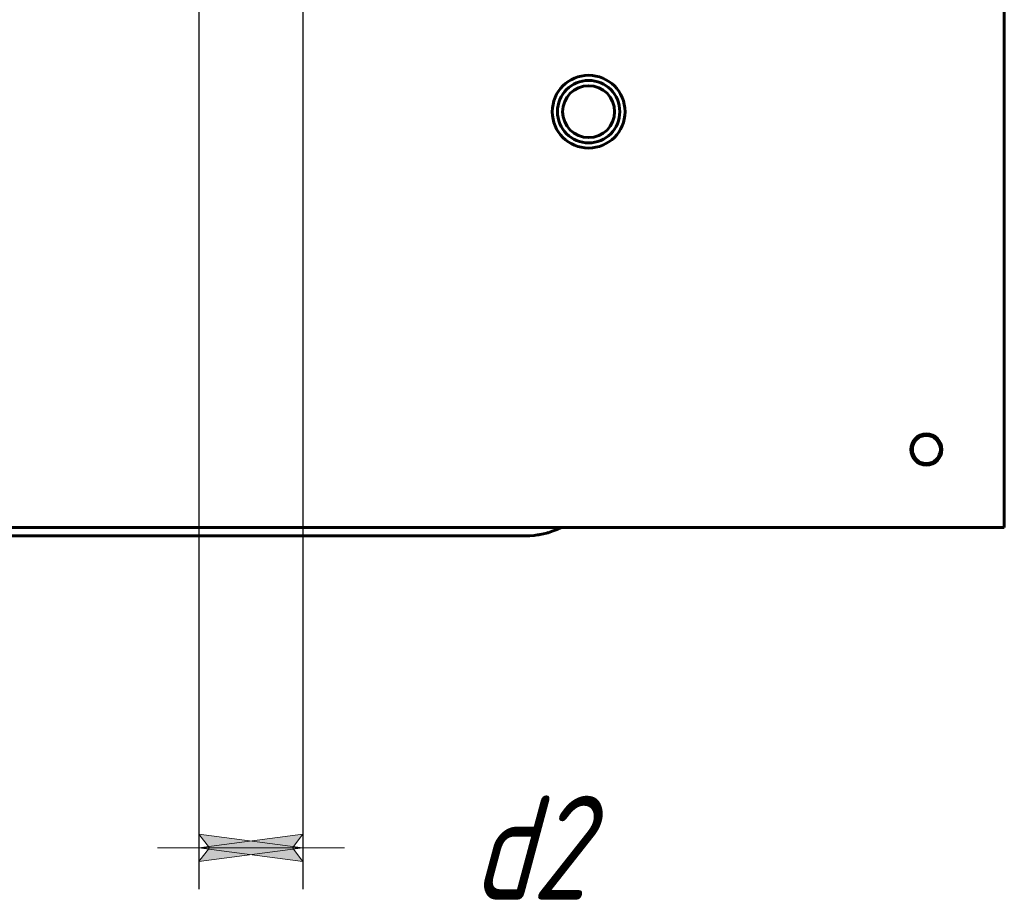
# Model space of a CAD drawing. Header units: millimetres. Extents: x 0 to 297, y 0 to 420.
# Tile 10 of 18: x 175 to 222, y 237 to 279. Entities that reach past the tile are written whole.
import ezdxf

# ---------------------------------------------------------------- set-up
doc = ezdxf.new("R2010")
doc.units = ezdxf.units.MM
doc.linetypes.add('K5LT_BASIC', pattern=[0])
doc.linetypes.add('K5LT_THIN', pattern=[0])
doc.layers.add('Системный слой', color=7, linetype='Continuous')
doc.styles.add('KDIMTEXTSTYLE', font='GOST_AU.SHX', dxfattribs={"width": 0.96, "oblique": 15, "height": 5})
doc.dimstyles.new('KDIMSTYLE (0.25)', dxfattribs={"dimtxt": 5, "dimasz": 1, "dimexe": 2, "dimexo": 0, "dimgap": 1, "dimtad": 1, "dimlfac": 4, "dimtxsty": 'KDIMTEXTSTYLE', "dimsah": 1, "dimcen": 0, "dimdle": 1, "dimadec": 0, "dimazin": 0, "dimtfac": 0.667, "dimtmove": 0, "dimatfit": 3, "dimfxl": 1, "dimtvp": 1, "dimtolj": 1, "dimtzin": 0, "dimarcsym": 0})

# ---------------------------------------------------------------- blocks, each defined once
blk = doc.blocks.new('U100')
at = {"layer": 'Системный слой', "color": 150, "linetype": 'K5LT_BASIC', "lineweight": 60, "true_color": 0x0080ff}
for p, q in [((199.475, 253.942), (199.325, 253.922)), ((199.55, 253.954), (199.475, 253.942)), ((199.587, 253.961), (199.55, 253.954)), ((199.605, 253.964), (199.587, 253.961)), ((199.614, 253.966), (199.605, 253.964)), ((199.774, 253.999), (199.614, 253.966)), ((199.906, 254.032), (199.774, 253.999)), ((199.973, 254.05), (199.906, 254.032)), ((200.006, 254.06), (199.973, 254.05)), ((200.023, 254.065), (200.006, 254.06)), ((200.031, 254.067), (200.023, 254.065)), ((200.229, 254.133), (200.031, 254.067)), ((200.325, 254.17), (200.229, 254.133)), ((200.373, 254.189), (200.325, 254.17)), ((200.396, 254.199), (200.373, 254.189)), ((200.408, 254.204), (200.396, 254.199)), ((200.414, 254.207), (200.408, 254.204)), ((200.614, 254.301), (200.414, 254.207)), ((176.37, 253.898), (168.674, 253.898)), ((187.035, 253.898), (176.37, 253.898)), ((192.5, 253.898), (187.035, 253.898)), ((195.23, 253.898), (192.5, 253.898)), ((196.598, 253.898), (195.23, 253.898)), ((197.288, 253.898), (196.598, 253.898)), ((197.633, 253.898), (197.288, 253.898)), ((197.805, 253.898), (197.633, 253.898)), ((197.891, 253.898), (197.805, 253.898)), ((197.933, 253.898), (197.891, 253.898)), ((197.955, 253.898), (197.933, 253.898)), ((197.965, 253.898), (197.955, 253.898)), ((197.971, 253.898), (197.965, 253.898)), ((197.974, 253.898), (197.971, 253.898)), ((197.98, 253.898), (197.974, 253.898)), ((197.985, 253.898), (197.98, 253.898)), ((197.988, 253.898), (197.985, 253.898)), ((198.012, 253.898), (197.988, 253.898)), ((198.042, 253.898), (198.012, 253.898)), ((198.057, 253.898), (198.042, 253.898)), ((198.064, 253.898), (198.057, 253.898)), ((198.068, 253.898), (198.064, 253.898)), ((198.135, 253.898), (198.068, 253.898)), ((198.181, 253.898), (198.135, 253.898)), ((198.255, 253.898), (198.181, 253.898)), ((198.437, 253.898), (198.255, 253.898)), ((198.53, 253.898), (198.437, 253.898)), ((198.577, 253.898), (198.53, 253.898)), ((198.601, 253.898), (198.577, 253.898)), ((198.613, 253.898), (198.601, 253.898)), ((198.619, 253.898), (198.613, 253.898)), ((198.74, 253.898), (198.619, 253.898)), ((198.823, 253.898), (198.74, 253.898)), ((198.864, 253.898), (198.823, 253.898)), ((198.885, 253.898), (198.864, 253.898)), ((198.896, 253.898), (198.885, 253.898)), ((198.901, 253.898), (198.896, 253.898)), ((199.002, 253.899), (198.901, 253.898)), ((199.063, 253.901), (199.002, 253.899)), ((199.093, 253.903), (199.063, 253.901)), ((199.108, 253.904), (199.093, 253.903)), ((199.116, 253.904), (199.108, 253.904)), ((199.325, 253.922), (199.116, 253.904))]:
    blk.add_line(p, q, dxfattribs=at)
blk = doc.blocks.new('KDIMARROW_02')
at = {"layer": 'Системный слой'}
blk.add_hatch(color=0, dxfattribs=at).paths.add_polyline_path([(4.5, 0), (5, 0.658), (0, 0), (5, -0.658)])
at = {"layer": 'Системный слой', "color": 0, "linetype": 'K5LT_THIN', "lineweight": 18}
for p, q in [((5, 0.658), (0, 0)), ((4.5, 0), (5, 0.658)), ((0, 0), (-1, 0)), ((0, 0), (5, -0.658)), ((0, 0), (7, 0)), ((5, -0.658), (4.5, 0))]:
    blk.add_line(p, q, dxfattribs=at)

msp = doc.modelspace()

# ---------------------------------------------------------------- linework, layer by layer
at = {"layer": 'Системный слой', "color": 150, "linetype": 'K5LT_BASIC', "lineweight": 60, "true_color": 0x0080ff}
for p, q in [((221.9394, 292.301), (221.9394, 255.551)), ((221.9394, 255.551), (221.9394, 254.301)), ((221.9394, 254.301), (109.4394, 254.301))]:
    msp.add_line(p, q, dxfattribs=at)
for centre, radius in [((201.9394, 274.301), 1.75), ((201.9394, 274.301), 1.5), ((201.9394, 274.301), 1.25), ((218.1894, 258.051), 0.75), ((218.1894, 258.051), 0.675)]:
    msp.add_circle(centre, radius, dxfattribs=at)

# ---------------------------------------------------------------- block references
at = {"layer": 'Системный слой'}
msp.add_blockref('U100', (0, 0), dxfattribs=at)

# ---------------------------------------------------------------- dimensions: what is measured, and where the dimension line sits
at = {"layer": 'Системный слой', "color": 7}
msp.add_linear_dim(base=(183.1894, 238.8982), p1=(188.1894, 301.551), p2=(183.1894, 301.551), location=(199.076, 238.8982), text='\\H5.0;\\W0.965;\\Q15;\\H5.0;\\W0.965;\\Q15;\\Q15;d2', dimstyle='KDIMSTYLE (0.25)', override={"dimexo": 0, "dimblk1": 'KDIMARROW_02', "dimblk2": 'KDIMARROW_02', "dimse1": 0, "dimse2": 0, "dimclrt": 7, "dimtolj": 1}, dxfattribs=at).render()

doc.saveas('drawing.dxf')
